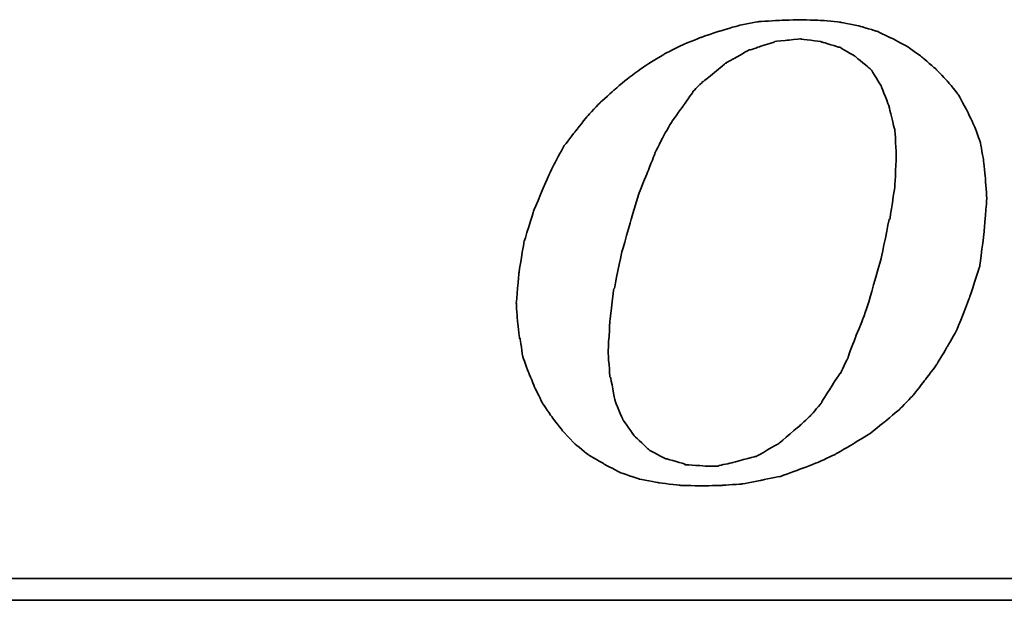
# Model space of a CAD drawing. Header units: millimetres. Extents: x 63 to 550, y -29 to 137.
# Tile 33 of 49: x 421.47 to 431.06, y 19.29 to 24.94. Entities that reach past the tile are written whole.
import ezdxf

# ---------------------------------------------------------------- set-up
doc = ezdxf.new("R2010")
doc.units = ezdxf.units.MM
doc.header["$LTSCALE"] = 0.15
doc.layers.add('DIM', color=4, linetype='CONTINUOUS')
doc.layers.add('layer 1', color=7, linetype='CONTINUOUS')

# ---------------------------------------------------------------- blocks, each defined once
blk = doc.blocks.new('TBI MOTION logo(完整正式版)')
at = {"layer": 'layer 1', "color": 22, "lineweight": 35}
for points, knots in [([(-11.34375, -6.98375), (-11.34375, -6.98375), (-10.91375, -7.43875), (-10.91375, -7.43875), (-10.91375, -7.43875), (-10.91375, -7.43875), (-10.38625, -7.87125), (-10.38625, -7.87125), (-10.38625, -7.87125), (-10.38625, -7.87125), (-9.81125, -8.20375), (-9.81125, -8.20375), (-9.81125, -8.20375), (-9.81125, -8.20375), (-9.21125, -8.51875), (-9.21125, -8.51875), (-9.21125, -8.51875), (-9.21125, -8.51875), (-8.51625, -8.75875), (-8.51625, -8.75875), (-8.51625, -8.75875), (-8.51625, -8.75875), (-7.77125, -8.90375), (-7.77125, -8.90375), (-7.77125, -8.90375), (-7.77125, -8.90375), (-6.97875, -8.99875), (-6.97875, -8.99875), (-6.97875, -8.99875), (-6.97875, -8.99875), (-6.14125, -9.02375), (-6.14125, -9.02375), (-6.14125, -9.02375), (-6.14125, -9.02375), (-5.37125, -8.99875), (-5.37125, -8.99875), (-5.37125, -8.99875), (-5.37125, -8.99875), (-4.65375, -8.94875), (-4.65375, -8.94875), (-4.65375, -8.94875), (-4.65375, -8.94875), (-3.93375, -8.80625), (-3.93375, -8.80625), (-3.93375, -8.80625), (-3.93375, -8.80625), (-3.21375, -8.66375), (-3.21375, -8.66375), (-3.21375, -8.66375), (-3.21375, -8.66375), (-2.49375, -8.39875), (-2.49375, -8.39875), (-2.49375, -8.39875), (-2.49375, -8.39875), (-1.79875, -8.13375), (-1.79875, -8.13375), (-1.79875, -8.13375), (-1.79875, -8.13375), (-1.17375, -7.84375), (-1.17375, -7.84375), (-1.17375, -7.84375), (-1.17375, -7.84375), (-0.52375, -7.46375), (-0.52375, -7.46375), (-0.52375, -7.46375), (-0.52375, -7.46375), (0.10124, -7.07875), (0.10124, -7.07875), (0.10124, -7.07875), (0.10124, -7.07875), (0.67625, -6.62375), (0.67625, -6.62375), (0.67625, -6.62375), (0.67625, -6.62375), (1.24874, -6.14375), (1.24874, -6.14375), (1.24874, -6.14375), (1.24874, -6.14375), (1.72874, -5.64125), (1.72874, -5.64125), (1.72874, -5.64125), (1.72874, -5.64125), (2.18624, -5.06375), (2.18624, -5.06375), (2.18624, -5.06375), (2.18624, -5.06375), (2.61625, -4.48874), (2.61625, -4.48874), (2.61625, -4.48874), (2.61625, -4.48874), (3.00125, -3.83874), (3.00125, -3.83874), (3.00125, -3.83874), (3.00125, -3.83874), (3.36124, -3.21374), (3.36124, -3.21374), (3.36124, -3.21374), (3.36124, -3.21374), (3.84374, -1.99125), (3.84374, -1.99125), (3.84374, -1.99125), (3.84374, -1.99125), (4.22625, -0.81875), (4.22625, -0.81875), (4.22625, -0.81875), (4.22625, -0.81875), (4.39125, 0.45624), (4.39125, 0.45624), (4.39125, 0.45624), (4.39125, 0.45624), (4.48874, 1.70124), (4.48874, 1.70124), (4.48874, 1.70124), (4.48874, 1.70124), (4.43874, 2.44625), (4.43874, 2.44625), (4.43874, 2.44625), (4.43874, 2.44625), (4.36874, 3.14125), (4.36874, 3.14125), (4.36874, 3.14125), (4.36874, 3.14125), (4.25125, 3.81125), (4.25125, 3.81125), (4.25125, 3.81125), (4.25125, 3.81125), (4.03124, 4.41125), (4.03124, 4.41125), (4.03124, 4.41125), (4.03124, 4.41125), (3.74374, 5.01125), (3.74374, 5.01125), (3.74374, 5.01125), (3.74374, 5.01125), (3.43124, 5.58875), (3.43124, 5.58875), (3.43124, 5.58875), (3.43124, 5.58875), (3.02625, 6.09125), (3.02625, 6.09125), (3.02625, 6.09125), (3.02625, 6.09125), (2.59374, 6.54875), (2.59374, 6.54875), (2.59374, 6.54875), (2.59374, 6.54875), (2.09124, 6.98125), (2.09124, 6.98125), (2.09124, 6.98125), (2.09124, 6.98125), (1.56124, 7.36625), (1.56124, 7.36625), (1.56124, 7.36625), (1.56124, 7.36625), (0.98624, 7.67625), (0.98624, 7.67625), (0.98624, 7.67625), (0.98624, 7.67625), (0.38624, 7.96375), (0.38624, 7.96375), (0.38624, 7.96375), (0.38624, 7.96375), (-0.25875, 8.15625), (-0.25875, 8.15625), (-0.25875, 8.15625), (-0.25875, 8.15625), (-0.98125, 8.30125), (-0.98125, 8.30125), (-0.98125, 8.30125), (-0.98125, 8.30125), (-1.70124, 8.37125), (-1.70124, 8.37125), (-1.70124, 8.37125), (-1.70124, 8.37125), (-2.49375, 8.39624), (-2.49375, 8.39624), (-2.49375, 8.39624), (-2.49375, 8.39624), (-3.28625, 8.37125), (-3.28625, 8.37125), (-3.28625, 8.37125), (-3.28625, 8.37125), (-4.05125, 8.32125), (-4.05125, 8.32125), (-4.05125, 8.32125), (-4.05125, 8.32125), (-4.77375, 8.18125), (-4.77375, 8.18125), (-4.77375, 8.18125), (-4.77375, 8.18125), (-5.51625, 7.96375), (-5.51625, 7.96375), (-5.51625, 7.96375), (-5.51625, 7.96375), (-6.21125, 7.72625), (-6.21125, 7.72625), (-6.21125, 7.72625), (-6.21125, 7.72625), (-6.92875, 7.43625), (-6.92875, 7.43625), (-6.92875, 7.43625), (-6.92875, 7.43625), (-7.57875, 7.10125), (-7.57875, 7.10125), (-7.57875, 7.10125), (-7.57875, 7.10125), (-8.24875, 6.69125), (-8.24875, 6.69125), (-8.24875, 6.69125), (-8.24875, 6.69125), (-8.84875, 6.26125), (-8.84875, 6.26125), (-8.84875, 6.26125), (-8.84875, 6.26125), (-9.42625, 5.78125), (-9.42625, 5.78125), (-9.42625, 5.78125), (-9.42625, 5.78125), (-9.95375, 5.30125), (-9.95375, 5.30125), (-9.95375, 5.30125), (-9.95375, 5.30125), (-10.43375, 4.79624), (-10.43375, 4.79624), (-10.43375, 4.79624), (-10.43375, 4.79624), (-10.88875, 4.22125), (-10.88875, 4.22125), (-10.88875, 4.22125), (-10.88875, 4.22125), (-11.29875, 3.69375), (-11.29875, 3.69375), (-11.29875, 3.69375), (-11.29875, 3.69375), (-11.63375, 3.09125), (-11.63375, 3.09125), (-11.63375, 3.09125), (-11.63375, 3.09125), (-11.91875, 2.49625), (-11.91875, 2.49625), (-11.91875, 2.49625), (-11.91875, 2.49625), (-12.44875, 1.24625), (-12.44875, 1.24625), (-12.44875, 1.24625), (-12.44875, 1.24625), (-12.80875, 0.06874), (-12.80875, 0.06874), (-12.80875, 0.06874), (-12.80875, 0.06874), (-12.99875, -1.07875), (-12.99875, -1.07875), (-12.99875, -1.07875), (-12.99875, -1.07875), (-13.09375, -2.18375), (-13.09375, -2.18375), (-13.09375, -2.18375), (-13.09375, -2.18375), (-13.04875, -2.85375), (-13.04875, -2.85375), (-13.04875, -2.85375), (-13.04875, -2.85375), (-12.97375, -3.50375), (-12.97375, -3.50375), (-12.97375, -3.50375), (-12.97375, -3.50375), (-12.95375, -3.50375), (-12.95375, -3.50375), (-12.95375, -3.50375), (-12.95375, -3.50375), (-12.85375, -4.17375), (-12.85375, -4.17375), (-12.85375, -4.17375), (-12.85375, -4.17375), (-12.63875, -4.77624), (-12.63875, -4.77624), (-12.63875, -4.77624), (-12.63875, -4.77624), (-12.39875, -5.35125), (-12.39875, -5.35125), (-12.39875, -5.35125), (-12.39875, -5.35125), (-12.11375, -5.92875), (-12.11375, -5.92875), (-12.11375, -5.92875), (-12.11375, -5.92875), (-11.75375, -6.45375), (-11.75375, -6.45375), (-11.75375, -6.45375), (-11.75375, -6.45375), (-11.34375, -6.98375), (-11.34375, -6.98375)], [0, 0, 0, 0, 0.01369863, 0.01369863, 0.01369863, 0.01369864, 0.02739726, 0.02739726, 0.02739726, 0.02739727, 0.04109589, 0.04109589, 0.04109589, 0.0410959, 0.05479452, 0.05479452, 0.05479452, 0.05479453, 0.06849315, 0.06849315, 0.06849315, 0.06849316, 0.08219178, 0.08219178, 0.08219178, 0.08219179, 0.09589041, 0.09589041, 0.09589041, 0.09589042, 0.10958904, 0.10958904, 0.10958904, 0.10958905, 0.12328767, 0.12328767, 0.12328767, 0.12328768, 0.1369863, 0.1369863, 0.1369863, 0.13698631, 0.15068493, 0.15068493, 0.15068493, 0.15068494, 0.16438356, 0.16438356, 0.16438356, 0.16438357, 0.17808219, 0.17808219, 0.17808219, 0.1780822, 0.19178082, 0.19178082, 0.19178082, 0.19178083, 0.20547945, 0.20547945, 0.20547945, 0.20547946, 0.21917808, 0.21917808, 0.21917808, 0.21917809, 0.23287671, 0.23287671, 0.23287671, 0.23287672, 0.24657534, 0.24657534, 0.24657534, 0.24657535, 0.26027397, 0.26027397, 0.26027397, 0.26027398, 0.2739726, 0.2739726, 0.2739726, 0.27397261, 0.28767123, 0.28767123, 0.28767123, 0.28767124, 0.30136986, 0.30136986, 0.30136986, 0.30136987, 0.31506849, 0.31506849, 0.31506849, 0.3150685, 0.32876712, 0.32876712, 0.32876712, 0.32876713, 0.34246575, 0.34246575, 0.34246575, 0.34246576, 0.35616438, 0.35616438, 0.35616438, 0.35616439, 0.36986301, 0.36986301, 0.36986301, 0.36986302, 0.38356164, 0.38356164, 0.38356164, 0.38356165, 0.39726027, 0.39726027, 0.39726027, 0.39726028, 0.4109589, 0.4109589, 0.4109589, 0.41095891, 0.42465753, 0.42465753, 0.42465753, 0.42465754, 0.43835616, 0.43835616, 0.43835616, 0.43835617, 0.45205479, 0.45205479, 0.45205479, 0.4520548, 0.46575342, 0.46575342, 0.46575342, 0.46575343, 0.47945205, 0.47945205, 0.47945205, 0.47945206, 0.49315068, 0.49315068, 0.49315068, 0.49315069, 0.50684932, 0.50684932, 0.50684932, 0.50684933, 0.52054795, 0.52054795, 0.52054795, 0.52054796, 0.53424658, 0.53424658, 0.53424658, 0.53424659, 0.54794521, 0.54794521, 0.54794521, 0.54794522, 0.56164384, 0.56164384, 0.56164384, 0.56164385, 0.57534247, 0.57534247, 0.57534247, 0.57534248, 0.5890411, 0.5890411, 0.5890411, 0.58904111, 0.60273973, 0.60273973, 0.60273973, 0.60273974, 0.61643836, 0.61643836, 0.61643836, 0.61643837, 0.63013699, 0.63013699, 0.63013699, 0.630137, 0.64383562, 0.64383562, 0.64383562, 0.64383563, 0.65753425, 0.65753425, 0.65753425, 0.65753426, 0.67123288, 0.67123288, 0.67123288, 0.67123289, 0.68493151, 0.68493151, 0.68493151, 0.68493152, 0.69863014, 0.69863014, 0.69863014, 0.69863015, 0.71232877, 0.71232877, 0.71232877, 0.71232878, 0.7260274, 0.7260274, 0.7260274, 0.72602741, 0.73972603, 0.73972603, 0.73972603, 0.73972604, 0.75342466, 0.75342466, 0.75342466, 0.75342467, 0.76712329, 0.76712329, 0.76712329, 0.7671233, 0.78082192, 0.78082192, 0.78082192, 0.78082193, 0.79452055, 0.79452055, 0.79452055, 0.79452056, 0.80821918, 0.80821918, 0.80821918, 0.80821919, 0.82191781, 0.82191781, 0.82191781, 0.82191782, 0.83561644, 0.83561644, 0.83561644, 0.83561645, 0.84931507, 0.84931507, 0.84931507, 0.84931508, 0.8630137, 0.8630137, 0.8630137, 0.86301371, 0.87671233, 0.87671233, 0.87671233, 0.87671234, 0.89041096, 0.89041096, 0.89041096, 0.89041097, 0.90410959, 0.90410959, 0.90410959, 0.9041096, 0.91780822, 0.91780822, 0.91780822, 0.91780823, 0.93150685, 0.93150685, 0.93150685, 0.93150686, 0.94520548, 0.94520548, 0.94520548, 0.94520549, 0.95890411, 0.95890411, 0.95890411, 0.95890412, 0.97260274, 0.97260274, 0.97260274, 0.97260275, 0.98630137, 0.98630137, 0.98630137, 0.98630138, 1, 1, 1, 1]), ([(-8.77875, 1.03124), (-8.77875, 1.03124), (-8.51625, 1.89625), (-8.51625, 1.89625), (-8.51625, 1.89625), (-8.51625, 1.89625), (-8.20375, 2.66375), (-8.20375, 2.66375), (-8.20375, 2.66375), (-8.20375, 2.66375), (-7.91625, 3.38125), (-7.91625, 3.38125), (-7.91625, 3.38125), (-7.91625, 3.38125), (-7.91625, 3.40624), (-7.91625, 3.40624), (-7.91625, 3.40624), (-7.91625, 3.40624), (-7.57875, 4.07624), (-7.57875, 4.07624), (-7.57875, 4.07624), (-7.57875, 4.07624), (-7.24375, 4.65125), (-7.24375, 4.65125), (-7.24375, 4.65125), (-7.24375, 4.65125), (-7.21875, 4.65125), (-7.21875, 4.65125), (-7.21875, 4.65125), (-7.21875, 4.65125), (-7.21875, 4.67624), (-7.21875, 4.67624), (-7.21875, 4.67624), (-7.21875, 4.67624), (-6.83625, 5.20375), (-6.83625, 5.20375), (-6.83625, 5.20375), (-6.83625, 5.20375), (-6.49875, 5.68625), (-6.49875, 5.68625), (-6.49875, 5.68625), (-6.49875, 5.68625), (-6.49875, 5.70625), (-6.49875, 5.70625), (-6.49875, 5.70625), (-6.49875, 5.70625), (-6.11625, 6.09125), (-6.11625, 6.09125), (-6.11625, 6.09125), (-6.11625, 6.09125), (-6.09125, 6.09125), (-6.09125, 6.09125), (-6.09125, 6.09125), (-6.09125, 6.09125), (-5.27375, 6.76625), (-5.27375, 6.76625), (-5.27375, 6.76625), (-5.27375, 6.76625), (-5.24875, 6.76625), (-5.24875, 6.76625), (-5.24875, 6.76625), (-5.24875, 6.76625), (-5.24875, 6.78625), (-5.24875, 6.78625), (-5.24875, 6.78625), (-5.24875, 6.78625), (-4.38875, 7.26624), (-4.38875, 7.26624), (-4.38875, 7.26624), (-4.38875, 7.26624), (-4.36125, 7.26624), (-4.36125, 7.26624), (-4.36125, 7.26624), (-4.36125, 7.26624), (-3.93375, 7.41125), (-3.93375, 7.41125), (-3.93375, 7.41125), (-3.93375, 7.41125), (-3.47375, 7.55625), (-3.47375, 7.55625), (-3.47375, 7.55625), (-3.47375, 7.55625), (-3.45375, 7.55625), (-3.45375, 7.55625), (-3.45375, 7.55625), (-3.45375, 7.55625), (-3.42875, 7.58124), (-3.42875, 7.58124), (-3.42875, 7.58124), (-3.42875, 7.58124), (-2.97375, 7.62625), (-2.97375, 7.62625), (-2.97375, 7.62625), (-2.97375, 7.62625), (-2.49375, 7.67625), (-2.49375, 7.67625), (-2.49375, 7.67625), (-2.49375, 7.67625), (-2.46875, 7.67625), (-2.46875, 7.67625), (-2.46875, 7.67625), (-2.46875, 7.67625), (-1.70124, 7.58124), (-1.70124, 7.58124), (-1.70124, 7.58124), (-1.70124, 7.58124), (-1.67875, 7.55625), (-1.67875, 7.55625), (-1.67875, 7.55625), (-1.67875, 7.55625), (-1.65375, 7.55625), (-1.65375, 7.55625), (-1.65375, 7.55625), (-1.65375, 7.55625), (-1.03125, 7.36625), (-1.03125, 7.36625), (-1.03125, 7.36625), (-1.03125, 7.36625), (-1.00625, 7.36625), (-1.00625, 7.36625), (-1.00625, 7.36625), (-1.00625, 7.36625), (-0.43124, 7.02624), (-0.43124, 7.02624), (-0.43124, 7.02624), (-0.43124, 7.02624), (-0.40625, 7.00624), (-0.40625, 7.00624), (-0.40625, 7.00624), (-0.40625, 7.00624), (0.12124, 6.57124), (0.12124, 6.57124), (0.12124, 6.57124), (0.12124, 6.57124), (0.14624, 6.54875), (0.14624, 6.54875), (0.14624, 6.54875), (0.14624, 6.54875), (0.17124, 6.52375), (0.17124, 6.52375), (0.17124, 6.52375), (0.17124, 6.52375), (0.55625, 5.89875), (0.55625, 5.89875), (0.55625, 5.89875), (0.55625, 5.89875), (0.55625, 5.87625), (0.55625, 5.87625), (0.55625, 5.87625), (0.55625, 5.87625), (0.84124, 5.15625), (0.84124, 5.15625), (0.84124, 5.15625), (0.84124, 5.15625), (0.84124, 5.13125), (0.84124, 5.13125), (0.84124, 5.13125), (0.84124, 5.13125), (1.03624, 4.31875), (1.03624, 4.31875), (1.03624, 4.31875), (1.03624, 4.31875), (1.05624, 4.31875), (1.05624, 4.31875), (1.05624, 4.31875), (1.05624, 4.31875), (1.05624, 4.29125), (1.05624, 4.29125), (1.05624, 4.29125), (1.05624, 4.29125), (1.10625, 3.33125), (1.10625, 3.33125), (1.10625, 3.33125), (1.10625, 3.33125), (1.10625, 3.30875), (1.10625, 3.30875), (1.10625, 3.30875), (1.10625, 3.30875), (1.05624, 2.20624), (1.05624, 2.20624), (1.05624, 2.20624), (1.05624, 2.20624), (1.05624, 2.18124), (1.05624, 2.18124), (1.05624, 2.18124), (1.05624, 2.18124), (0.86624, 0.93624), (0.86624, 0.93624), (0.86624, 0.93624), (0.86624, 0.93624), (0.84124, 0.93624), (0.84124, 0.93624), (0.84124, 0.93624), (0.84124, 0.93624), (0.55625, -0.45874), (0.55625, -0.45874), (0.55625, -0.45874), (0.55625, -0.45874), (0.12124, -1.99125), (0.12124, -1.99125), (0.12124, -1.99125), (0.12124, -1.99125), (0.12124, -2.01874), (0.12124, -2.01874), (0.12124, -2.01874), (0.12124, -2.01874), (-0.13874, -2.78375), (-0.13874, -2.78375), (-0.13874, -2.78375), (-0.13874, -2.78375), (-0.43124, -3.50375), (-0.43124, -3.50375), (-0.43124, -3.50375), (-0.43124, -3.50375), (-0.69375, -4.19875), (-0.69375, -4.19875), (-0.69375, -4.19875), (-0.69375, -4.19875), (-0.69375, -4.22375), (-0.69375, -4.22375), (-0.69375, -4.22375), (-0.69375, -4.22375), (-0.98125, -4.82374), (-0.98125, -4.82374), (-0.98125, -4.82374), (-0.98125, -4.82374), (-1.00625, -4.82374), (-1.00625, -4.82374), (-1.00625, -4.82374), (-1.00625, -4.82374), (-1.33875, -5.35125), (-1.33875, -5.35125), (-1.33875, -5.35125), (-1.33875, -5.35125), (-1.67875, -5.87875), (-1.67875, -5.87875), (-1.67875, -5.87875), (-1.67875, -5.87875), (-1.67875, -5.90375), (-1.67875, -5.90375), (-1.67875, -5.90375), (-1.67875, -5.90375), (-2.05875, -6.35875), (-2.05875, -6.35875), (-2.05875, -6.35875), (-2.05875, -6.35875), (-2.08375, -6.38375), (-2.08375, -6.38375), (-2.08375, -6.38375), (-2.08375, -6.38375), (-2.46875, -6.74375), (-2.46875, -6.74375), (-2.46875, -6.74375), (-2.46875, -6.74375), (-3.25875, -7.41625), (-3.25875, -7.41625), (-3.25875, -7.41625), (-3.25875, -7.41625), (-3.28625, -7.43875), (-3.28625, -7.43875), (-3.28625, -7.43875), (-3.28625, -7.43875), (-4.12375, -7.91875), (-4.12375, -7.91875), (-4.12375, -7.91875), (-4.12375, -7.91875), (-4.14875, -7.91875), (-4.14875, -7.91875), (-4.14875, -7.91875), (-4.14875, -7.91875), (-4.17125, -7.91875), (-4.17125, -7.91875), (-4.17125, -7.91875), (-4.17125, -7.91875), (-5.03375, -8.15875), (-5.03375, -8.15875), (-5.03375, -8.15875), (-5.03375, -8.15875), (-5.51625, -8.25625), (-5.51625, -8.25625), (-5.51625, -8.25625), (-5.51625, -8.25625), (-5.54125, -8.27875), (-5.54125, -8.27875), (-5.54125, -8.27875), (-5.54125, -8.27875), (-5.56375, -8.27875), (-5.56375, -8.27875), (-5.56375, -8.27875), (-5.56375, -8.27875), (-5.99625, -8.27875), (-5.99625, -8.27875), (-5.99625, -8.27875), (-5.99625, -8.27875), (-6.76375, -8.23125), (-6.76375, -8.23125), (-6.76375, -8.23125), (-6.76375, -8.23125), (-6.78875, -8.23125), (-6.78875, -8.23125), (-6.78875, -8.23125), (-6.78875, -8.23125), (-6.78875, -8.20375), (-6.78875, -8.20375), (-6.78875, -8.20375), (-6.78875, -8.20375), (-7.45875, -8.01375), (-7.45875, -8.01375), (-7.45875, -8.01375), (-7.45875, -8.01375), (-7.48375, -8.01375), (-7.48375, -8.01375), (-7.48375, -8.01375), (-7.48375, -8.01375), (-7.50875, -8.01375), (-7.50875, -8.01375), (-7.50875, -8.01375), (-7.50875, -8.01375), (-8.13125, -7.67875), (-8.13125, -7.67875), (-8.13125, -7.67875), (-8.13125, -7.67875), (-8.15625, -7.65375), (-8.15625, -7.65375), (-8.15625, -7.65375), (-8.15625, -7.65375), (-8.65875, -7.17375), (-8.65875, -7.17375), (-8.65875, -7.17375), (-8.65875, -7.17375), (-8.68375, -7.14875), (-8.68375, -7.14875), (-8.68375, -7.14875), (-8.68375, -7.14875), (-9.08875, -6.57375), (-9.08875, -6.57375), (-9.08875, -6.57375), (-9.08875, -6.57375), (-9.11375, -6.54875), (-9.11375, -6.54875), (-9.11375, -6.54875), (-9.11375, -6.54875), (-9.11375, -6.52875), (-9.11375, -6.52875), (-9.11375, -6.52875), (-9.11375, -6.52875), (-9.40375, -5.85375), (-9.40375, -5.85375), (-9.40375, -5.85375), (-9.40375, -5.85375), (-9.40375, -5.82875), (-9.40375, -5.82875), (-9.40375, -5.82875), (-9.40375, -5.82875), (-9.56875, -4.96875), (-9.56875, -4.96875), (-9.56875, -4.96875), (-9.56875, -4.96875), (-9.59375, -4.94375), (-9.59375, -4.94375), (-9.59375, -4.94375), (-9.59375, -4.94375), (-9.66375, -4.03375), (-9.66375, -4.03375), (-9.66375, -4.03375), (-9.66375, -4.03375), (-9.66375, -4.00875), (-9.66375, -4.00875), (-9.66375, -4.00875), (-9.66375, -4.00875), (-9.59375, -2.85375), (-9.59375, -2.85375), (-9.59375, -2.85375), (-9.59375, -2.85375), (-9.45125, -1.65875), (-9.45125, -1.65875), (-9.45125, -1.65875), (-9.45125, -1.65875), (-9.42625, -1.63375), (-9.42625, -1.63375), (-9.42625, -1.63375), (-9.42625, -1.63375), (-9.16125, -0.33875), (-9.16125, -0.33875), (-9.16125, -0.33875), (-9.16125, -0.33875), (-8.77875, 1.00624), (-8.77875, 1.00624), (-8.77875, 1.00624), (-8.77875, 1.00624), (-8.77875, 1.03124), (-8.77875, 1.03124)], [0, 0, 0, 0, 0.01020408, 0.01020408, 0.01020408, 0.01020409, 0.02040816, 0.02040816, 0.02040816, 0.02040817, 0.03061224, 0.03061224, 0.03061224, 0.03061225, 0.04081633, 0.04081633, 0.04081633, 0.04081634, 0.05102041, 0.05102041, 0.05102041, 0.05102042, 0.06122449, 0.06122449, 0.06122449, 0.0612245, 0.07142857, 0.07142857, 0.07142857, 0.07142858, 0.08163265, 0.08163265, 0.08163265, 0.08163266, 0.09183673, 0.09183673, 0.09183673, 0.09183674, 0.10204082, 0.10204082, 0.10204082, 0.10204083, 0.1122449, 0.1122449, 0.1122449, 0.11224491, 0.12244898, 0.12244898, 0.12244898, 0.12244899, 0.13265306, 0.13265306, 0.13265306, 0.13265307, 0.14285714, 0.14285714, 0.14285714, 0.14285715, 0.15306122, 0.15306122, 0.15306122, 0.15306123, 0.16326531, 0.16326531, 0.16326531, 0.16326532, 0.17346939, 0.17346939, 0.17346939, 0.1734694, 0.18367347, 0.18367347, 0.18367347, 0.18367348, 0.19387755, 0.19387755, 0.19387755, 0.19387756, 0.20408163, 0.20408163, 0.20408163, 0.20408164, 0.21428571, 0.21428571, 0.21428571, 0.21428572, 0.2244898, 0.2244898, 0.2244898, 0.22448981, 0.23469388, 0.23469388, 0.23469388, 0.23469389, 0.24489796, 0.24489796, 0.24489796, 0.24489797, 0.25510204, 0.25510204, 0.25510204, 0.25510205, 0.26530612, 0.26530612, 0.26530612, 0.26530613, 0.2755102, 0.2755102, 0.2755102, 0.27551021, 0.28571429, 0.28571429, 0.28571429, 0.2857143, 0.29591837, 0.29591837, 0.29591837, 0.29591838, 0.30612245, 0.30612245, 0.30612245, 0.30612246, 0.31632653, 0.31632653, 0.31632653, 0.31632654, 0.32653061, 0.32653061, 0.32653061, 0.32653062, 0.33673469, 0.33673469, 0.33673469, 0.3367347, 0.34693878, 0.34693878, 0.34693878, 0.34693879, 0.35714286, 0.35714286, 0.35714286, 0.35714287, 0.36734694, 0.36734694, 0.36734694, 0.36734695, 0.37755102, 0.37755102, 0.37755102, 0.37755103, 0.3877551, 0.3877551, 0.3877551, 0.38775511, 0.39795918, 0.39795918, 0.39795918, 0.39795919, 0.40816327, 0.40816327, 0.40816327, 0.40816328, 0.41836735, 0.41836735, 0.41836735, 0.41836736, 0.42857143, 0.42857143, 0.42857143, 0.42857144, 0.43877551, 0.43877551, 0.43877551, 0.43877552, 0.44897959, 0.44897959, 0.44897959, 0.4489796, 0.45918367, 0.45918367, 0.45918367, 0.45918368, 0.46938776, 0.46938776, 0.46938776, 0.46938777, 0.47959184, 0.47959184, 0.47959184, 0.47959185, 0.48979592, 0.48979592, 0.48979592, 0.48979593, 0.5, 0.5, 0.5, 0.50000001, 0.51020408, 0.51020408, 0.51020408, 0.51020409, 0.52040816, 0.52040816, 0.52040816, 0.52040817, 0.53061224, 0.53061224, 0.53061224, 0.53061225, 0.54081633, 0.54081633, 0.54081633, 0.54081634, 0.55102041, 0.55102041, 0.55102041, 0.55102042, 0.56122449, 0.56122449, 0.56122449, 0.5612245, 0.57142857, 0.57142857, 0.57142857, 0.57142858, 0.58163265, 0.58163265, 0.58163265, 0.58163266, 0.59183673, 0.59183673, 0.59183673, 0.59183674, 0.60204082, 0.60204082, 0.60204082, 0.60204083, 0.6122449, 0.6122449, 0.6122449, 0.61224491, 0.62244898, 0.62244898, 0.62244898, 0.62244899, 0.63265306, 0.63265306, 0.63265306, 0.63265307, 0.64285714, 0.64285714, 0.64285714, 0.64285715, 0.65306122, 0.65306122, 0.65306122, 0.65306123, 0.66326531, 0.66326531, 0.66326531, 0.66326532, 0.67346939, 0.67346939, 0.67346939, 0.6734694, 0.68367347, 0.68367347, 0.68367347, 0.68367348, 0.69387755, 0.69387755, 0.69387755, 0.69387756, 0.70408163, 0.70408163, 0.70408163, 0.70408164, 0.71428571, 0.71428571, 0.71428571, 0.71428572, 0.7244898, 0.7244898, 0.7244898, 0.72448981, 0.73469388, 0.73469388, 0.73469388, 0.73469389, 0.74489796, 0.74489796, 0.74489796, 0.74489797, 0.75510204, 0.75510204, 0.75510204, 0.75510205, 0.76530612, 0.76530612, 0.76530612, 0.76530613, 0.7755102, 0.7755102, 0.7755102, 0.77551021, 0.78571429, 0.78571429, 0.78571429, 0.7857143, 0.79591837, 0.79591837, 0.79591837, 0.79591838, 0.80612245, 0.80612245, 0.80612245, 0.80612246, 0.81632653, 0.81632653, 0.81632653, 0.81632654, 0.82653061, 0.82653061, 0.82653061, 0.82653062, 0.83673469, 0.83673469, 0.83673469, 0.8367347, 0.84693878, 0.84693878, 0.84693878, 0.84693879, 0.85714286, 0.85714286, 0.85714286, 0.85714287, 0.86734694, 0.86734694, 0.86734694, 0.86734695, 0.87755102, 0.87755102, 0.87755102, 0.87755103, 0.8877551, 0.8877551, 0.8877551, 0.88775511, 0.89795918, 0.89795918, 0.89795918, 0.89795919, 0.90816327, 0.90816327, 0.90816327, 0.90816328, 0.91836735, 0.91836735, 0.91836735, 0.91836736, 0.92857143, 0.92857143, 0.92857143, 0.92857144, 0.93877551, 0.93877551, 0.93877551, 0.93877552, 0.94897959, 0.94897959, 0.94897959, 0.9489796, 0.95918367, 0.95918367, 0.95918367, 0.95918368, 0.96938776, 0.96938776, 0.96938776, 0.96938777, 0.97959184, 0.97959184, 0.97959184, 0.97959185, 0.98979592, 0.98979592, 0.98979592, 0.98979593, 1, 1, 1, 1]), ([(75.90875, -9.47875), (75.90875, -9.47875), (75.90875, -12.28625), (75.90875, -12.28625), (75.90875, -12.28625), (75.90875, -12.28625), (75.90875, -12.47875), (75.90875, -12.47875), (75.90875, -12.47875), (75.90875, -12.47875), (75.71625, -12.47875), (75.71625, -12.47875), (75.71625, -12.47875), (75.71625, -12.47875), (-88.32875, -12.47875), (-88.32875, -12.47875), (-88.32875, -12.47875), (-88.32875, -12.47875), (-88.32875, -13.29375), (-88.32875, -13.29375), (-88.32875, -13.29375), (-88.32875, -13.29375), (82.89125, -13.29375), (82.89125, -13.29375), (82.89125, -13.29375), (82.89125, -13.29375), (75.90875, -9.47875), (75.90875, -9.47875)], [0, 0, 0, 0, 0.14285714, 0.14285714, 0.14285714, 0.14285715, 0.28571429, 0.28571429, 0.28571429, 0.2857143, 0.42857143, 0.42857143, 0.42857143, 0.42857144, 0.57142857, 0.57142857, 0.57142857, 0.57142858, 0.71428571, 0.71428571, 0.71428571, 0.71428572, 0.85714286, 0.85714286, 0.85714286, 0.85714287, 1, 1, 1, 1])]:
    blk.add_open_spline(points, degree=3, knots=knots, dxfattribs=at)

msp = doc.modelspace()

# ---------------------------------------------------------------- block references
at = {"layer": 'DIM', "color": 0, "xscale": 0.2606204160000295, "yscale": 0.2606204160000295, "zscale": 0.2606204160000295}
msp.add_blockref('TBI MOTION logo(完整正式版)', (429.7238, 22.7508), dxfattribs=at)

doc.saveas('drawing.dxf')
